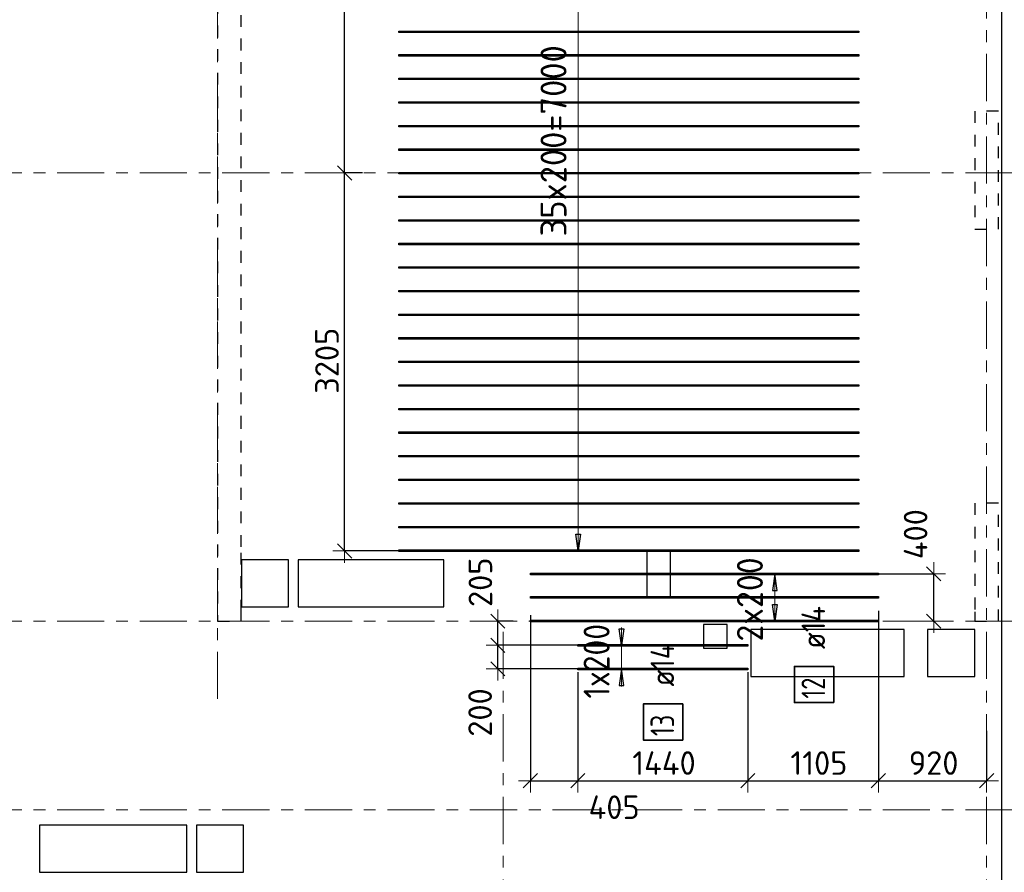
# Model space of a CAD drawing. Header units: metres. Extents: x -38 to 97, y -15 to 21.
# Tile 6 of 233: x 24 to 33, y 7 to 14. Entities that reach past the tile are written whole.
import ezdxf

# ---------------------------------------------------------------- set-up
doc = ezdxf.new("R2010")
doc.units = ezdxf.units.M
doc.header["$PDMODE"] = 65
for name, pattern in [('______11', [0.5, 0.4, -0.05, 0, -0.05]), ('______2', [0.0405, 0.03, -0.0105]), ('______5', [1.1, 0.8, -0.1, 0.1, -0.1])]:
    doc.linetypes.add(name, pattern=pattern)
for name, color, linetype, lineweight in [('XR$2$Осевая линия (1)', 7, '______5', 13), ('XR$5$Перекрытие (1)', 7, 'Continuous', 35), ('XR$5$Размерная линия (1)', 7, 'Continuous', 13)]:
    doc.layers.add(name, color=color, linetype=linetype, lineweight=lineweight)
doc.layers.add('XR$5$Арм.стержн.Доп. Арм верхн.зоны Х', color=7, linetype='Continuous', lineweight=35, true_color=0x8c8cff)
doc.layers.add('XR$7$Стена_ бетон несущ.', color=7, linetype='Continuous', lineweight=70, true_color=0xb4b496)
doc.styles.add('ISOCPEUR', font='txt')
doc.dimstyles.new('DIMSTYLE_3', dxfattribs={"dimtxt": 0.2, "dimasz": 0.2, "dimexe": 0, "dimexo": 0, "dimgap": 0.1, "dimtad": 2, "dimdec": 0, "dimlfac": 1000, "dimrnd": 5, "dimzin": 12, "dimdsep": 46, "dimtxsty": 'ISOCPEUR', "dimblk1": 'ALL_ML_STRICH', "dimblk2": 'ALL_ML_STRICH', "dimsah": 1, "dimcen": 0, "dimclrd": 7, "dimclre": 256, "dimclrt": 7, "dimadec": 0, "dimazin": 0, "dimtfac": 1, "dimtdec": 0, "dimtix": 1, "dimtmove": 2, "dimatfit": 3, "dimfxl": 0, "dimtzin": 0, "dimlwd": 0, "dimlwe": -3, "dimarcsym": 0})
doc.dimstyles.new('DIMSTYLE_36', dxfattribs={"dimtxt": 0.2, "dimasz": 0.2, "dimexe": 0, "dimexo": 0, "dimgap": 0.1, "dimtad": 2, "dimdec": 0, "dimlfac": 1000, "dimrnd": 5, "dimzin": 12, "dimdsep": 46, "dimtxsty": 'ISOCPEUR', "dimblk1": 'ALL_ML_STRICH', "dimblk2": 'ALL_ML_STRICH', "dimsah": 1, "dimcen": 0, "dimclrd": 7, "dimclre": 256, "dimclrt": 7, "dimadec": 0, "dimazin": 0, "dimtfac": 1, "dimtdec": 0, "dimtix": 1, "dimtmove": 2, "dimatfit": 3, "dimfxl": 0, "dimtvp": 1.2, "dimtzin": 0, "dimlwd": 0, "dimlwe": -3, "dimarcsym": 0})
doc.dimstyles.new('DIMSTYLE_43', dxfattribs={"dimtxt": 0.2, "dimasz": 0.2, "dimexe": 0, "dimexo": 0, "dimgap": 0.1, "dimtad": 0, "dimdec": 0, "dimlfac": 1000, "dimrnd": 5, "dimzin": 12, "dimdsep": 46, "dimtxsty": 'ISOCPEUR', "dimblk1": 'ALL_ML_STRICH', "dimblk2": 'ALL_ML_STRICH', "dimsah": 1, "dimcen": 0, "dimclrd": 7, "dimclre": 256, "dimclrt": 7, "dimadec": 0, "dimazin": 0, "dimtfac": 1, "dimtdec": 0, "dimtix": 1, "dimtmove": 2, "dimatfit": 3, "dimfxl": 0, "dimtvp": 1.2, "dimtzin": 0, "dimlwd": 0, "dimlwe": -3, "dimarcsym": 0})

# ---------------------------------------------------------------- blocks, each defined once
blk = doc.blocks.new('ALL_ML_STRICH')
at = {"color": 0, "linetype": 'ByBlock', "lineweight": -2}
for p, q in [((0, -0.5), (0, 0.5)), ((-1, 0), (0.5, 0)), ((-0.3, -0.3), (0.3, 0.3))]:
    blk.add_line(p, q, dxfattribs=at)
blk = doc.blocks.new('*D582')
at = {"layer": 'DEFPOINTS', "color": 7, "linetype": 'Continuous', "lineweight": 13, "transparency": 33554687}
for p in [(31.553, 9.4005), (32.0763, 9), (32.1017, 9)]:
    blk.add_point(p, dxfattribs=at)
at = {"layer": 'XR$5$Размерная линия (1)', "color": 9, "linetype": 'Continuous', "lineweight": -2, "true_color": 0xc7c7c7, "transparency": 33554687}
for p, q in [((31.573, 9.4005), (32.1017, 9.4005)), ((32.0963, 9), (32.1017, 9))]:
    blk.add_line(p, q, dxfattribs=at)
at = {"layer": 'XR$5$Размерная линия (1)', "color": 7, "linetype": 'Continuous', "lineweight": -2, "transparency": 33554687}
blk.add_line((32.1017, 9), (32.1017, 9.4005), dxfattribs=at)
at = {"layer": 'XR$5$Размерная линия (1)', "color": 7, "linetype": 'Continuous', "lineweight": 13, "transparency": 33554687, "xscale": 0.2, "yscale": 0.2, "zscale": 0.2}
for p, rotation in [((32.1017, 9.4005), 90), ((32.1017, 9), 270)]:
    blk.add_blockref('ALL_ML_STRICH', p, dxfattribs=dict(at, rotation=rotation))
at = {"layer": 'XR$5$Размерная линия (1)', "color": 7, "linetype": 'Continuous', "lineweight": 13, "transparency": 33554687, "insert": (31.9479, 9.7375), "char_height": 0.2, "width": 0.6, "attachment_point": 5, "rotation": 90, "style": 'ISOCPEUR'}
blk.add_mtext('\\A1;{400}', dxfattribs=at)
blk = doc.blocks.new('*D583')
at = {"layer": 'DEFPOINTS', "color": 7, "linetype": 'Continuous', "lineweight": 13, "transparency": 33554687}
for p in [(29.1295, 8.7953), (28.406, 8.5953), (29.1539, 8.5953)]:
    blk.add_point(p, dxfattribs=at)
at = {"layer": 'XR$5$Размерная линия (1)', "color": 9, "linetype": 'Continuous', "lineweight": -2, "true_color": 0xc7c7c7, "transparency": 33554687}
for p, q in [((29.1095, 8.7953), (28.406, 8.7953)), ((29.1339, 8.5953), (28.406, 8.5953))]:
    blk.add_line(p, q, dxfattribs=at)
at = {"layer": 'XR$5$Размерная линия (1)', "color": 7, "linetype": 'Continuous', "lineweight": -2, "transparency": 33554687}
blk.add_line((28.406, 8.5953), (28.406, 8.7953), dxfattribs=at)
at = {"layer": 'XR$5$Размерная линия (1)', "color": 7, "linetype": 'Continuous', "lineweight": 13, "transparency": 33554687, "xscale": 0.2, "yscale": 0.2, "zscale": 0.2}
for p, rotation in [((28.406, 8.7953), 90), ((28.406, 8.5953), 270)]:
    blk.add_blockref('ALL_ML_STRICH', p, dxfattribs=dict(at, rotation=rotation))
at = {"layer": 'XR$5$Размерная линия (1)', "color": 7, "linetype": 'Continuous', "lineweight": 13, "transparency": 33554687, "insert": (28.256, 8.2253), "char_height": 0.2, "width": 0.6, "attachment_point": 5, "rotation": 90, "style": 'ISOCPEUR'}
blk.add_mtext('\\A1;{200}', dxfattribs=at)
blk = doc.blocks.new('*D584')
at = {"layer": 'DEFPOINTS', "color": 7, "linetype": 'Continuous', "lineweight": 13, "transparency": 33554687}
for p in [(28.5564, 9), (28.406, 8.7953), (29.1295, 8.7953)]:
    blk.add_point(p, dxfattribs=at)
at = {"layer": 'XR$5$Размерная линия (1)', "color": 9, "linetype": 'Continuous', "lineweight": -2, "true_color": 0xc7c7c7, "transparency": 33554687}
for p, q in [((28.5364, 9), (28.406, 9)), ((29.1095, 8.7953), (28.406, 8.7953))]:
    blk.add_line(p, q, dxfattribs=at)
at = {"layer": 'XR$5$Размерная линия (1)', "color": 7, "linetype": 'Continuous', "lineweight": -2, "transparency": 33554687}
blk.add_line((28.406, 8.7953), (28.406, 9), dxfattribs=at)
at = {"layer": 'XR$5$Размерная линия (1)', "color": 7, "linetype": 'Continuous', "lineweight": 13, "transparency": 33554687, "xscale": 0.2, "yscale": 0.2, "zscale": 0.2}
for p, rotation in [((28.406, 9), 90), ((28.406, 8.7953), 270)]:
    blk.add_blockref('ALL_ML_STRICH', p, dxfattribs=dict(at, rotation=rotation))
at = {"layer": 'XR$5$Размерная линия (1)', "color": 7, "linetype": 'Continuous', "lineweight": 13, "transparency": 33554687, "insert": (28.2583, 9.3296), "char_height": 0.2, "width": 0.6, "attachment_point": 5, "rotation": 90, "style": 'ISOCPEUR'}
blk.add_mtext('\\A1;{205}', dxfattribs=at)
blk = doc.blocks.new('*D627')
at = {"layer": 'DEFPOINTS', "color": 7, "linetype": 'Continuous', "lineweight": 13, "transparency": 33554687}
for p in [(28.6821, 9.0707), (29.085, 8.5883), (28.6821, 7.6467)]:
    blk.add_point(p, dxfattribs=at)
at = {"layer": 'XR$5$Размерная линия (1)', "color": 9, "linetype": 'Continuous', "lineweight": -2, "true_color": 0xc7c7c7, "transparency": 33554687}
for p, q in [((28.6821, 9.0507), (28.6821, 7.6467)), ((29.085, 8.5683), (29.085, 7.6467))]:
    blk.add_line(p, q, dxfattribs=at)
at = {"layer": 'XR$5$Размерная линия (1)', "color": 7, "linetype": 'Continuous', "lineweight": -2, "transparency": 33554687}
blk.add_line((28.6821, 7.6467), (29.085, 7.6467), dxfattribs=at)
at = {"layer": 'XR$5$Размерная линия (1)', "color": 7, "linetype": 'Continuous', "lineweight": 13, "transparency": 33554687, "xscale": 0.2, "yscale": 0.2, "zscale": 0.2, "rotation": 180}
blk.add_blockref('ALL_ML_STRICH', (28.6821, 7.6467), dxfattribs=at)
at = {"layer": 'XR$5$Размерная линия (1)', "color": 7, "linetype": 'Continuous', "lineweight": 13, "transparency": 33554687, "xscale": 0.2, "yscale": 0.2, "zscale": 0.2}
blk.add_blockref('ALL_ML_STRICH', (29.085, 7.6467), dxfattribs=at)
at = {"layer": 'XR$5$Размерная линия (1)', "color": 7, "linetype": 'Continuous', "lineweight": 13, "transparency": 33554687, "insert": (29.392, 7.4221), "char_height": 0.2, "width": 0.6, "attachment_point": 5, "style": 'ISOCPEUR'}
blk.add_mtext('\\A1;{405}', dxfattribs=at)
blk = doc.blocks.new('*D628')
at = {"layer": 'DEFPOINTS', "color": 7, "linetype": 'Continuous', "lineweight": 13, "transparency": 33554687}
for p in [(29.085, 8.5883), (30.525, 8.5883), (29.085, 7.6467)]:
    blk.add_point(p, dxfattribs=at)
at = {"layer": 'XR$5$Размерная линия (1)', "color": 9, "linetype": 'Continuous', "lineweight": -2, "true_color": 0xc7c7c7, "transparency": 33554687}
for p, q in [((29.085, 8.5683), (29.085, 7.6467)), ((30.525, 8.5683), (30.525, 7.6467))]:
    blk.add_line(p, q, dxfattribs=at)
at = {"layer": 'XR$5$Размерная линия (1)', "color": 7, "linetype": 'Continuous', "lineweight": -2, "transparency": 33554687}
blk.add_line((29.085, 7.6467), (30.525, 7.6467), dxfattribs=at)
at = {"layer": 'XR$5$Размерная линия (1)', "color": 7, "linetype": 'Continuous', "lineweight": 13, "transparency": 33554687, "xscale": 0.2, "yscale": 0.2, "zscale": 0.2, "rotation": 180}
blk.add_blockref('ALL_ML_STRICH', (29.085, 7.6467), dxfattribs=at)
at = {"layer": 'XR$5$Размерная линия (1)', "color": 7, "linetype": 'Continuous', "lineweight": 13, "transparency": 33554687, "xscale": 0.2, "yscale": 0.2, "zscale": 0.2}
blk.add_blockref('ALL_ML_STRICH', (30.525, 7.6467), dxfattribs=at)
at = {"layer": 'XR$5$Размерная линия (1)', "color": 7, "linetype": 'Continuous', "lineweight": 13, "transparency": 33554687, "insert": (29.815, 7.7967), "char_height": 0.2, "width": 0.8, "attachment_point": 5, "style": 'ISOCPEUR'}
blk.add_mtext('\\A1;{1440}', dxfattribs=at)
blk = doc.blocks.new('*D629')
at = {"layer": 'DEFPOINTS', "color": 7, "linetype": 'Continuous', "lineweight": 13, "transparency": 33554687}
for p in [(31.6321, 9.1079), (30.525, 8.5883), (30.525, 7.6467)]:
    blk.add_point(p, dxfattribs=at)
at = {"layer": 'XR$5$Размерная линия (1)', "color": 9, "linetype": 'Continuous', "lineweight": -2, "true_color": 0xc7c7c7, "transparency": 33554687}
for p, q in [((31.6321, 9.0879), (31.6321, 7.6467)), ((30.525, 8.5683), (30.525, 7.6467))]:
    blk.add_line(p, q, dxfattribs=at)
at = {"layer": 'XR$5$Размерная линия (1)', "color": 7, "linetype": 'Continuous', "lineweight": -2, "transparency": 33554687}
blk.add_line((30.525, 7.6467), (31.6321, 7.6467), dxfattribs=at)
at = {"layer": 'XR$5$Размерная линия (1)', "color": 7, "linetype": 'Continuous', "lineweight": 13, "transparency": 33554687, "xscale": 0.2, "yscale": 0.2, "zscale": 0.2, "rotation": 180}
blk.add_blockref('ALL_ML_STRICH', (30.525, 7.6467), dxfattribs=at)
at = {"layer": 'XR$5$Размерная линия (1)', "color": 7, "linetype": 'Continuous', "lineweight": 13, "transparency": 33554687, "xscale": 0.2, "yscale": 0.2, "zscale": 0.2}
blk.add_blockref('ALL_ML_STRICH', (31.6321, 7.6467), dxfattribs=at)
at = {"layer": 'XR$5$Размерная линия (1)', "color": 7, "linetype": 'Continuous', "lineweight": 13, "transparency": 33554687, "insert": (31.1285, 7.7967), "char_height": 0.2, "width": 0.8, "attachment_point": 5, "style": 'ISOCPEUR'}
blk.add_mtext('\\A1;{1105}', dxfattribs=at)
blk = doc.blocks.new('*D630')
at = {"layer": 'DEFPOINTS', "color": 7, "linetype": 'Continuous', "lineweight": 13, "transparency": 33554687}
for p in [(31.6321, 9.1079), (32.55, 8.0907), (31.6321, 7.6467)]:
    blk.add_point(p, dxfattribs=at)
at = {"layer": 'XR$5$Размерная линия (1)', "color": 9, "linetype": 'Continuous', "lineweight": -2, "true_color": 0xc7c7c7, "transparency": 33554687}
for p, q in [((31.6321, 9.0879), (31.6321, 7.6467)), ((32.55, 8.0707), (32.55, 7.6467))]:
    blk.add_line(p, q, dxfattribs=at)
at = {"layer": 'XR$5$Размерная линия (1)', "color": 7, "linetype": 'Continuous', "lineweight": -2, "transparency": 33554687}
blk.add_line((31.6321, 7.6467), (32.55, 7.6467), dxfattribs=at)
at = {"layer": 'XR$5$Размерная линия (1)', "color": 7, "linetype": 'Continuous', "lineweight": 13, "transparency": 33554687, "xscale": 0.2, "yscale": 0.2, "zscale": 0.2, "rotation": 180}
blk.add_blockref('ALL_ML_STRICH', (31.6321, 7.6467), dxfattribs=at)
at = {"layer": 'XR$5$Размерная линия (1)', "color": 7, "linetype": 'Continuous', "lineweight": 13, "transparency": 33554687, "xscale": 0.2, "yscale": 0.2, "zscale": 0.2}
blk.add_blockref('ALL_ML_STRICH', (32.55, 7.6467), dxfattribs=at)
at = {"layer": 'XR$5$Размерная линия (1)', "color": 7, "linetype": 'Continuous', "lineweight": 13, "transparency": 33554687, "insert": (32.101, 7.7967), "char_height": 0.2, "width": 0.6, "attachment_point": 5, "style": 'ISOCPEUR'}
blk.add_mtext('\\A1;{920}', dxfattribs=at)
blk = doc.blocks.new('*D653')
at = {"layer": 'DEFPOINTS', "color": 7, "linetype": 'Continuous', "lineweight": 13, "transparency": 33554687}
for p in [(27.2792, 12.8), (27.1075, 9.5953), (27.6898, 9.5953)]:
    blk.add_point(p, dxfattribs=at)
at = {"layer": 'XR$5$Размерная линия (1)', "color": 9, "linetype": 'Continuous', "lineweight": -2, "true_color": 0xc7c7c7, "transparency": 33554687}
for p, q in [((27.2592, 12.8), (27.1075, 12.8)), ((27.6698, 9.5953), (27.1075, 9.5953))]:
    blk.add_line(p, q, dxfattribs=at)
at = {"layer": 'XR$5$Размерная линия (1)', "color": 7, "linetype": 'Continuous', "lineweight": -2, "transparency": 33554687}
blk.add_line((27.1075, 9.5953), (27.1075, 12.8), dxfattribs=at)
at = {"layer": 'XR$5$Размерная линия (1)', "color": 7, "linetype": 'Continuous', "lineweight": 13, "transparency": 33554687, "xscale": 0.2, "yscale": 0.2, "zscale": 0.2}
for p, rotation in [((27.1075, 12.8), 90), ((27.1075, 9.5953), 270)]:
    blk.add_blockref('ALL_ML_STRICH', p, dxfattribs=dict(at, rotation=rotation))
at = {"layer": 'XR$5$Размерная линия (1)', "color": 7, "linetype": 'Continuous', "lineweight": 13, "transparency": 33554687, "insert": (26.9575, 11.2076), "char_height": 0.2, "width": 0.8, "attachment_point": 5, "rotation": 90, "style": 'ISOCPEUR'}
blk.add_mtext('\\A1;{3205}', dxfattribs=at)
blk = doc.blocks.new('*D654')
at = {"layer": 'DEFPOINTS', "color": 7, "linetype": 'Continuous', "lineweight": 13, "transparency": 33554687}
for p in [(27.1843, 16.4), (27.1075, 12.8), (27.2792, 12.8)]:
    blk.add_point(p, dxfattribs=at)
at = {"layer": 'XR$5$Размерная линия (1)', "color": 9, "linetype": 'Continuous', "lineweight": -2, "true_color": 0xc7c7c7, "transparency": 33554687}
for p, q in [((27.1643, 16.4), (27.1075, 16.4)), ((27.2592, 12.8), (27.1075, 12.8))]:
    blk.add_line(p, q, dxfattribs=at)
at = {"layer": 'XR$5$Размерная линия (1)', "color": 7, "linetype": 'Continuous', "lineweight": -2, "transparency": 33554687}
blk.add_line((27.1075, 12.8), (27.1075, 16.4), dxfattribs=at)
at = {"layer": 'XR$5$Размерная линия (1)', "color": 7, "linetype": 'Continuous', "lineweight": 13, "transparency": 33554687, "xscale": 0.2, "yscale": 0.2, "zscale": 0.2}
for p, rotation in [((27.1075, 16.4), 90), ((27.1075, 12.8), 270)]:
    blk.add_blockref('ALL_ML_STRICH', p, dxfattribs=dict(at, rotation=rotation))
at = {"layer": 'XR$5$Размерная линия (1)', "color": 7, "linetype": 'Continuous', "lineweight": 13, "transparency": 33554687, "insert": (26.9575, 14.61), "char_height": 0.2, "width": 0.8, "attachment_point": 5, "rotation": 90, "style": 'ISOCPEUR'}
blk.add_mtext('\\A1;{3600}', dxfattribs=at)

msp = doc.modelspace()

# ---------------------------------------------------------------- linework, layer by layer
at = {"layer": 'XR$2$Осевая линия (1)', "color": 253, "linetype": '______11', "lineweight": 13, "true_color": 0xa0a0a0, "transparency": 33554687}
for p, q in [((26.03, 8.34), (26.03, 19.78)), ((32.55, -3.39), (32.55, 19.78)), ((-2.63, 12.8), (62.6, 12.8)), ((-2.63, 9), (62.6, 9)), ((28.45, -3.39), (28.45, 8.92)), ((-2.63, 7.4), (62.6, 7.4))]:
    msp.add_line(p, q, dxfattribs=at)
at = {"layer": 'XR$5$Арм.стержн.Доп. Арм верхн.зоны Х', "color": 7, "linetype": 'Continuous', "lineweight": 13, "transparency": 33554687}
for p, q in [((29.0884, 9.5978), (29.0884, 16.5978)), ((29.0884, 9.5978), (29.0884, 9.5978)), ((30.7534, 9.4005), (30.7534, 9.4005)), ((30.7534, 9.0005), (30.7534, 9.4005)), ((29.4534, 8.7953), (29.4534, 8.9453)), ((30.7534, 9.0005), (30.7534, 9.0005)), ((29.4534, 8.5953), (29.4534, 8.7953)), ((29.4534, 8.5953), (29.4534, 8.4453))]:
    msp.add_line(p, q, dxfattribs=at)
at = {"layer": 'XR$5$Арм.стержн.Доп. Арм верхн.зоны Х', "color": 7, "linetype": 'Continuous', "lineweight": 25, "transparency": 33554687}
for p, q in [((29.0884, 9.5978), (29.0684, 9.7378)), ((29.0684, 9.7378), (29.1084, 9.7378)), ((29.1084, 9.7378), (29.0884, 9.5978)), ((30.7534, 9.4005), (30.7334, 9.2605)), ((30.7734, 9.2605), (30.7534, 9.4005)), ((30.7334, 9.2605), (30.7734, 9.2605)), ((30.7534, 9.0005), (30.7334, 9.1405)), ((30.7334, 9.1405), (30.7734, 9.1405)), ((30.7734, 9.1405), (30.7534, 9.0005)), ((29.4534, 8.7953), (29.4334, 8.9353)), ((29.4334, 8.9353), (29.4734, 8.9353)), ((29.4734, 8.9353), (29.4534, 8.7953)), ((29.4534, 8.5953), (29.4334, 8.4553)), ((29.4734, 8.4553), (29.4534, 8.5953)), ((29.4334, 8.4553), (29.4734, 8.4553))]:
    msp.add_line(p, q, dxfattribs=at)
at = {"layer": 'XR$5$Арм.стержн.Доп. Арм верхн.зоны Х', "color": 253, "linetype": 'Continuous', "lineweight": -3, "true_color": 0xa0a0a0, "transparency": 33554687}
for p, q in [((29.0884, 9.5978), (28.9884, 9.5978)), ((29.0884, 9.5978), (29.1884, 9.5978)), ((30.7534, 9.4005), (30.6534, 9.4005)), ((30.7534, 9.4005), (30.8534, 9.4005)), ((30.7534, 9.0005), (30.6534, 9.0005)), ((30.7534, 9.0005), (30.8534, 9.0005)), ((29.4534, 8.7953), (29.3534, 8.7953)), ((29.4534, 8.7953), (29.5534, 8.7953)), ((29.4534, 8.5953), (29.3534, 8.5953)), ((29.4534, 8.5953), (29.5534, 8.5953))]:
    msp.add_line(p, q, dxfattribs=at)
at = {"layer": 'XR$5$Арм.стержн.Доп. Арм верхн.зоны Х', "color": 34, "linetype": 'Continuous', "lineweight": 25, "transparency": 33554687}
for points in [[(31.4663, 13.9918), (27.5663, 13.9918), (27.5663, 14.0038), (31.4663, 14.0038), (31.4663, 13.9918)], [(31.4663, 13.7918), (27.5663, 13.7918), (27.5663, 13.8038), (31.4663, 13.8038), (31.4663, 13.7918)], [(31.4663, 13.5918), (27.5663, 13.5918), (27.5663, 13.6038), (31.4663, 13.6038), (31.4663, 13.5918)], [(31.4663, 13.3918), (27.5663, 13.3918), (27.5663, 13.4038), (31.4663, 13.4038), (31.4663, 13.3918)], [(31.4663, 13.1918), (27.5663, 13.1918), (27.5663, 13.2038), (31.4663, 13.2038), (31.4663, 13.1918)], [(31.4663, 12.9918), (27.5663, 12.9918), (27.5663, 13.0038), (31.4663, 13.0038), (31.4663, 12.9918)], [(31.4663, 12.7918), (27.5663, 12.7918), (27.5663, 12.8038), (31.4663, 12.8038), (31.4663, 12.7918)], [(31.4663, 12.5918), (27.5663, 12.5918), (27.5663, 12.6038), (31.4663, 12.6038), (31.4663, 12.5918)], [(31.4663, 12.3918), (27.5663, 12.3918), (27.5663, 12.4038), (31.4663, 12.4038), (31.4663, 12.3918)], [(31.4663, 12.1918), (27.5663, 12.1918), (27.5663, 12.2038), (31.4663, 12.2038), (31.4663, 12.1918)], [(31.4663, 11.9918), (27.5663, 11.9918), (27.5663, 12.0038), (31.4663, 12.0038), (31.4663, 11.9918)], [(31.4663, 11.7918), (27.5663, 11.7918), (27.5663, 11.8038), (31.4663, 11.8038), (31.4663, 11.7918)], [(31.4663, 11.5918), (27.5663, 11.5918), (27.5663, 11.6038), (31.4663, 11.6038), (31.4663, 11.5918)], [(31.4663, 11.3918), (27.5663, 11.3918), (27.5663, 11.4038), (31.4663, 11.4038), (31.4663, 11.3918)], [(31.4663, 11.1918), (27.5663, 11.1918), (27.5663, 11.2038), (31.4663, 11.2038), (31.4663, 11.1918)], [(31.4663, 10.9918), (27.5663, 10.9918), (27.5663, 11.0038), (31.4663, 11.0038), (31.4663, 10.9918)], [(31.4663, 10.7918), (27.5663, 10.7918), (27.5663, 10.8038), (31.4663, 10.8038), (31.4663, 10.7918)], [(31.4663, 10.5918), (27.5663, 10.5918), (27.5663, 10.6038), (31.4663, 10.6038), (31.4663, 10.5918)], [(31.4663, 10.3918), (27.5663, 10.3918), (27.5663, 10.4038), (31.4663, 10.4038), (31.4663, 10.3918)], [(31.4663, 10.1918), (27.5663, 10.1918), (27.5663, 10.2038), (31.4663, 10.2038), (31.4663, 10.1918)], [(31.4663, 9.9918), (27.5663, 9.9918), (27.5663, 10.0038), (31.4663, 10.0038), (31.4663, 9.9918)], [(31.4663, 9.7918), (27.5663, 9.7918), (27.5663, 9.8038), (31.4663, 9.8038), (31.4663, 9.7918)], [(31.4663, 9.5918), (27.5663, 9.5918), (27.5663, 9.6038), (31.4663, 9.6038), (31.4663, 9.5918)]]:
    msp.add_lwpolyline(points, dxfattribs=at)
at = {"layer": 'XR$5$Арм.стержн.Доп. Арм верхн.зоны Х', "color": 7, "linetype": 'Continuous', "lineweight": 25, "transparency": 33554687}
for points in [[(31.6321, 9.3935), (28.6821, 9.3935), (28.6821, 9.4075), (31.6321, 9.4075), (31.6321, 9.3935)], [(31.6321, 9.1935), (28.6821, 9.1935), (28.6821, 9.2075), (31.6321, 9.2075), (31.6321, 9.1935)], [(31.6321, 8.9935), (28.6821, 8.9935), (28.6821, 9.0075), (31.6321, 9.0075), (31.6321, 8.9935)], [(29.085, 8.8023), (30.525, 8.8023), (30.525, 8.7883), (29.085, 8.7883), (29.085, 8.8023)], [(29.085, 8.6023), (30.525, 8.6023), (30.525, 8.5883), (29.085, 8.5883), (29.085, 8.6023)]]:
    msp.add_lwpolyline(points, dxfattribs=at)
at = {"layer": 'XR$5$Арм.стержн.Доп. Арм верхн.зоны Х', "color": 7, "linetype": 'Continuous', "lineweight": 35, "transparency": 33554687}
for points in [[(31.254, 8.3099), (31.254, 8.6166), (30.9207, 8.6166), (30.9207, 8.3099), (31.254, 8.3099)], [(29.9743, 7.992), (29.9743, 8.2987), (29.641, 8.2987), (29.641, 7.992), (29.9743, 7.992)]]:
    msp.add_lwpolyline(points, dxfattribs=at)
at = {"layer": 'XR$5$Перекрытие (1)', "color": 7, "linetype": 'Continuous', "lineweight": 25, "transparency": 33554687}
for p, q in [((32.675, 16.6502), (32.675, -0.25)), ((29.6691, 9.6002), (29.6691, 9.2002)), ((29.8691, 9.6002), (29.6691, 9.6002)), ((29.8691, 9.2003), (29.8691, 9.6002)), ((26.632, 9.5203), (26.232, 9.5202)), ((26.232, 9.5202), (26.232, 9.1202)), ((26.632, 9.1203), (26.632, 9.5203)), ((26.7123, 9.5202), (26.7123, 9.1202)), ((27.9473, 9.5202), (26.7123, 9.5202)), ((27.9473, 9.1202), (27.9473, 9.5202)), ((29.6691, 9.2002), (29.8691, 9.2003)), ((26.232, 9.1202), (26.632, 9.1203)), ((26.7123, 9.1202), (27.9473, 9.1202)), ((30.15, 8.9702), (30.15, 8.7702)), ((30.35, 8.9702), (30.15, 8.9702)), ((30.35, 8.7702), (30.35, 8.9702)), ((30.55, 8.9302), (30.55, 8.5302)), ((31.85, 8.9302), (30.55, 8.9302)), ((31.85, 8.5302), (31.85, 8.9302)), ((32.0501, 8.9302), (32.0501, 8.5302)), ((32.4501, 8.9302), (32.0501, 8.9302)), ((32.4501, 8.5302), (32.4501, 8.9302)), ((30.15, 8.7702), (30.35, 8.7702)), ((30.55, 8.5302), (31.85, 8.5302)), ((32.0501, 8.5302), (32.4501, 8.5302)), ((24.52, 7.2702), (24.52, 6.8702)), ((25.77, 7.2702), (24.52, 7.2702)), ((25.77, 6.8702), (25.77, 7.2702)), ((25.8501, 7.2702), (25.8501, 6.8702)), ((26.2501, 7.2702), (25.8501, 7.2702)), ((26.2501, 6.8702), (26.2501, 7.2702)), ((24.52, 6.8702), (25.77, 6.8702)), ((25.8501, 6.8702), (26.2501, 6.8702))]:
    msp.add_line(p, q, dxfattribs=at)
at = {"layer": 'XR$7$Стена_ бетон несущ.', "color": 253, "linetype": '______2', "lineweight": -3, "true_color": 0xa0a0a0, "transparency": 33554687}
for p, q in [((26.03, 16.45), (26.03, 9)), ((26.23, 10.6396), (26.23, 15.35)), ((32.45, 13.325), (32.45, 12.325)), ((32.65, 13.325), (32.45, 13.325)), ((32.65, 12.325), (32.65, 13.325)), ((32.45, 12.325), (32.65, 12.325)), ((26.23, 9.8294), (26.23, 10.6396)), ((32.45, 10), (32.45, 9.08)), ((32.65, 10), (32.45, 10)), ((32.65, 9), (32.65, 10)), ((26.23, 9.6294), (26.23, 9.8294)), ((26.23, 9.08), (26.23, 9.6294)), ((26.23, 9), (26.23, 9.08)), ((32.45, 9.08), (32.45, 9)), ((26.03, 9), (26.229, 9)), ((26.229, 9), (26.23, 9)), ((32.45, 9), (32.65, 9))]:
    msp.add_line(p, q, dxfattribs=at)

# ---------------------------------------------------------------- texts
at = {"layer": 'XR$5$Арм.стержн.Доп. Арм верхн.зоны Х', "color": 7, "linetype": 'Continuous', "lineweight": 13, "transparency": 33554687, "char_height": 0.22, "attachment_point": 7, "rotation": 90, "style": 'ISOCPEUR'}
for s, insert, width in [('\\W0.97;35x200=7000', (28.9884, 12.2618), 1.799783), ('\\W0.95;2x200', (30.6534, 8.8265), 0.873359), ('\\W0.89;1x200', (29.3534, 8.3433), 0.823552)]:
    msp.add_mtext(s, dxfattribs=dict(at, insert=insert, width=width))
at = {"layer": 'XR$5$Арм.стержн.Доп. Арм верхн.зоны Х', "color": 7, "linetype": 'Continuous', "lineweight": 25, "transparency": 33554687, "char_height": 0.2, "attachment_point": 7, "rotation": 90, "style": 'ISOCPEUR'}
for s, insert, width in [('\\W0.89; ø14 ', (31.1807, 8.6499), 0.769432), ('\\W0.89; ø14 ', (29.901, 8.332), 0.769432), ('\\W0.75;12', (31.1807, 8.3432), 0.314854), ('\\W0.75;13', (29.901, 8.0253), 0.314854)]:
    msp.add_mtext(s, dxfattribs=dict(at, insert=insert, width=width))

# ---------------------------------------------------------------- dimensions: what is measured, and where the dimension line sits
at = {"layer": 'XR$5$Размерная линия (1)', "color": 7, "linetype": 'Continuous', "lineweight": 13, "transparency": 33554687}
for base, p1, p2, dimstyle, picture, middle in [((27.1075, 16.4), (27.2592, 12.8), (27.1643, 16.4), 'DIMSTYLE_3', '*D654', (26.9575, 14.61)), ((27.1075, 12.8), (27.6698, 9.5953), (27.2592, 12.8), 'DIMSTYLE_3', '*D653', (26.9575, 11.2076)), ((32.10166, 9.40052), (32.09626, 9), (31.57295, 9.40052), 'DIMSTYLE_36', '*D582', (31.94787, 9.73752)), ((28.406, 9), (29.1095, 8.7953), (28.5364, 9), 'DIMSTYLE_36', '*D584', (28.2583, 9.3296)), ((28.406, 8.7953), (29.1339, 8.5953), (29.1095, 8.7953), 'DIMSTYLE_36', '*D583', (28.256, 8.2253))]:
    dim = msp.add_linear_dim(base=base, p1=p1, p2=p2, angle=90, dimstyle=dimstyle, override={"dimpost": '<>', "dimclrd": 7, "dimclre": 9, "dimclrt": 7, "dimlwd": 0, "dimlwe": 65533}, dxfattribs=at)
    dim.commit()
    dim.dimension.update_dxf_attribs({"geometry": picture, "text_midpoint": middle, "dimtype": 160})
for base, p1, p2, dimstyle, picture, middle in [((31.6321, 7.6467), (30.525, 8.5683), (31.6321, 9.0879), 'DIMSTYLE_3', '*D629', (31.1285, 7.7967)), ((32.55, 7.6467), (31.6321, 9.0879), (32.55, 8.0707), 'DIMSTYLE_3', '*D630', (32.101, 7.7967)), ((29.085, 7.6467), (28.6821, 9.0507), (29.085, 8.5683), 'DIMSTYLE_43', '*D627', (29.392, 7.4221)), ((30.525, 7.6467), (29.085, 8.5683), (30.525, 8.5683), 'DIMSTYLE_3', '*D628', (29.815, 7.7967))]:
    dim = msp.add_linear_dim(base=base, p1=p1, p2=p2, dimstyle=dimstyle, override={"dimpost": '<>', "dimclrd": 7, "dimclre": 9, "dimclrt": 7, "dimlwd": 0, "dimlwe": 65533}, dxfattribs=at)
    dim.commit()
    dim.dimension.update_dxf_attribs({"geometry": picture, "text_midpoint": middle, "dimtype": 160})

doc.saveas('drawing.dxf')
